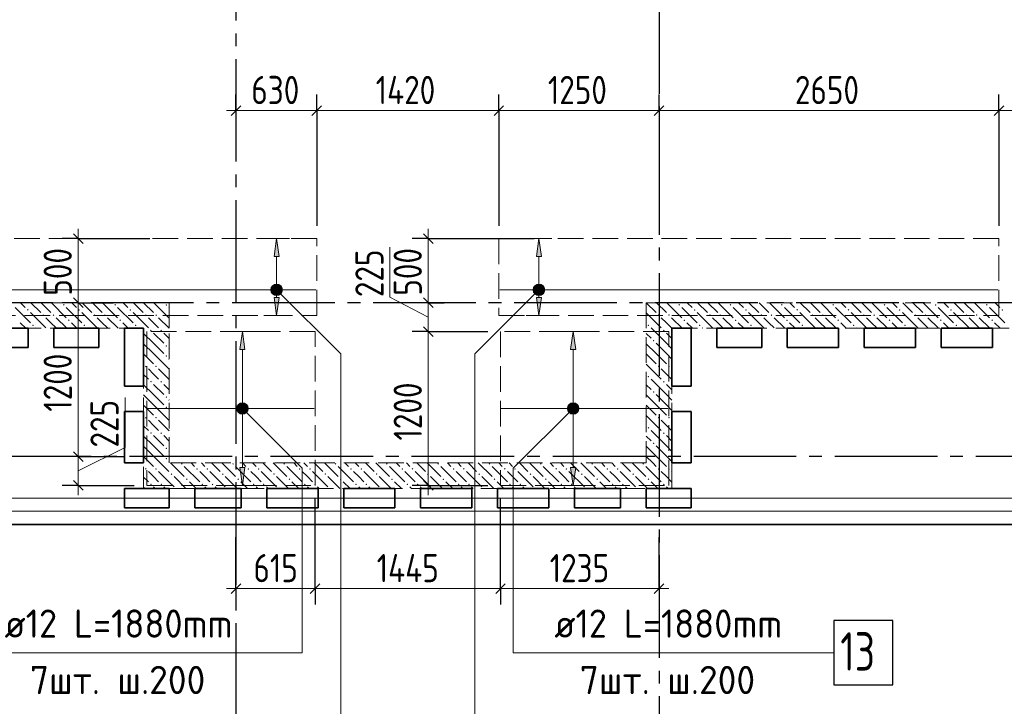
# Model space of a CAD drawing. Header units: millimetres. Extents: x 0 to 64958, y 0 to 42000.
# Tile 15 of 33: x 19953 to 27632, y 18452 to 23807. Entities that reach past the tile are written whole.
import ezdxf

# ---------------------------------------------------------------- set-up
doc = ezdxf.new("R2010")
doc.units = ezdxf.units.MM
doc.linetypes.add('______2', pattern=[270, 200, -70])
doc.linetypes.add('______5', pattern=[1100, 800, -100, 100, -100])
for name, color, linetype, lineweight in [('Standard', 7, 'Continuous', 25), ('ДОП Верх по Х', 7, 'Continuous', 25), ('Оси', 40, '______5', 18), ('Позиционная метка номер позиции', 7, 'Continuous', 13), ('Примечания', 7, 'Continuous', 25)]:
    doc.layers.add(name, color=color, linetype=linetype, lineweight=lineweight)
doc.layers.add('ЖБ Перекрытие верхний уровень', color=7, linetype='Continuous', lineweight=25, true_color=0xe0e0ff)
doc.layers.add('ЖБ Стена верхний уровень', color=7, linetype='Continuous', lineweight=25, true_color=0x006e00)
doc.styles.add('GOST 2.304-81', font='txt')
doc.styles.add('ISOCPEUR', font='txt')

msp = doc.modelspace()

# ---------------------------------------------------------------- hatches: boundary and pattern name
at = {"layer": 'ДОП Верх по Х', "linetype": 'Continuous', "lineweight": 13, "transparency": 33554687}
for points in [[(21977, 21960), (21957, 22100), (21937, 21960)], [(24023, 21960), (24003, 22100), (23983, 21960)], [(21924.7, 21718.8), (21989.2, 21718.8), (21975.7, 21732.3)], [(21924.7, 21718.8), (21975.7, 21732.3), (21938.2, 21732.3)], [(21938.2, 21732.3), (21975.7, 21732.3), (21957, 21737.5)], [(23970.7, 21718.8), (24035.2, 21718.8), (24021.7, 21732.3)], [(23970.7, 21718.8), (24021.7, 21732.3), (23984.2, 21732.3)], [(23984.2, 21732.3), (24021.7, 21732.3), (24003, 21737.5)], [(21919.5, 21700), (21994.5, 21700), (21989.2, 21718.8)], [(21919.5, 21700), (21989.2, 21718.8), (21924.7, 21718.8)], [(21924.7, 21681.2), (21994.5, 21700), (21919.5, 21700)], [(21924.7, 21681.2), (21989.2, 21681.2), (21994.5, 21700)], [(21938.2, 21667.7), (21989.2, 21681.2), (21924.7, 21681.2)], [(21938.2, 21667.7), (21975.7, 21667.7), (21989.2, 21681.2)], [(21975.7, 21667.7), (21938.2, 21667.7), (21957, 21662.5)], [(23965.5, 21700), (24040.5, 21700), (24035.2, 21718.8)], [(23965.5, 21700), (24035.2, 21718.8), (23970.7, 21718.8)], [(23970.7, 21681.2), (24040.5, 21700), (23965.5, 21700)], [(23970.7, 21681.2), (24035.2, 21681.2), (24040.5, 21700)], [(23984.2, 21667.7), (24035.2, 21681.2), (23970.7, 21681.2)], [(23984.2, 21667.7), (24021.7, 21667.7), (24035.2, 21681.2)], [(24021.7, 21667.7), (23984.2, 21667.7), (24003, 21662.5)], [(21710.3, 21235), (21690.3, 21375), (21670.3, 21235)], [(24289.7, 21235), (24269.7, 21375), (24249.7, 21235)], [(21671.6, 20807.3), (21709.1, 20807.3), (21690.3, 20812.5)], [(24250.9, 20807.3), (24288.4, 20807.3), (24269.7, 20812.5)], [(21652.8, 20775), (21727.8, 20775), (21722.6, 20793.8)], [(21652.8, 20775), (21722.6, 20793.8), (21658.1, 20793.8)], [(21658.1, 20756.2), (21727.8, 20775), (21652.8, 20775)], [(21658.1, 20793.8), (21722.6, 20793.8), (21709.1, 20807.3)], [(21658.1, 20793.8), (21709.1, 20807.3), (21671.6, 20807.3)], [(21658.1, 20756.2), (21722.6, 20756.2), (21727.8, 20775)], [(21671.6, 20742.7), (21722.6, 20756.2), (21658.1, 20756.2)], [(21671.6, 20742.7), (21709.1, 20742.7), (21722.6, 20756.2)], [(21709.1, 20742.7), (21671.6, 20742.7), (21690.3, 20737.5)], [(24232.2, 20775), (24307.2, 20775), (24301.9, 20793.8)], [(24232.2, 20775), (24301.9, 20793.8), (24237.4, 20793.8)], [(24237.4, 20756.2), (24307.2, 20775), (24232.2, 20775)], [(24237.4, 20793.8), (24301.9, 20793.8), (24288.4, 20807.3)], [(24237.4, 20793.8), (24288.4, 20807.3), (24250.9, 20807.3)], [(24237.4, 20756.2), (24301.9, 20756.2), (24307.2, 20775)], [(24250.9, 20742.7), (24301.9, 20756.2), (24237.4, 20756.2)], [(24250.9, 20742.7), (24288.4, 20742.7), (24301.9, 20756.2)], [(24288.4, 20742.7), (24250.9, 20742.7), (24269.7, 20737.5)]]:
    msp.add_hatch(color=7, dxfattribs=at).paths.add_polyline_path(points)
for points in [[(21977, 21640), (21957, 21500), (21937, 21640)], [(24023, 21640), (24003, 21500), (23983, 21640)], [(21710.3, 20315), (21690.3, 20175), (21670.3, 20315)], [(24289.7, 20315), (24269.7, 20175), (24249.7, 20315)]]:
    msp.add_hatch(color=7, dxfattribs=at).paths.add_polyline_path(points, flags=16)
at = {"layer": 'ЖБ Стена верхний уровень', "linetype": 'Continuous', "lineweight": 18, "transparency": 33554687}
for points in [[(20290.5, 21583.1), (20297, 21589.6), (20303.4, 21583.1), (20297, 21576.6)], [(20690.5, 21583.1), (20697, 21589.6), (20703.4, 21583.1), (20697, 21576.6)], [(21090.5, 21583.1), (21097, 21589.6), (21103.4, 21583.1), (21097, 21576.6)], [(25090.5, 21583.1), (25097, 21589.6), (25103.4, 21583.1), (25097, 21576.6)], [(25490.5, 21583.1), (25497, 21589.6), (25503.4, 21583.1), (25497, 21576.6)], [(25890.5, 21583.1), (25897, 21589.6), (25903.4, 21583.1), (25897, 21576.6)], [(26290.5, 21583.1), (26296.9, 21589.6), (26303.4, 21583.1), (26296.9, 21576.6)], [(26690.5, 21583.1), (26696.9, 21589.6), (26703.4, 21583.1), (26696.9, 21576.6)], [(27090.5, 21583.1), (27096.9, 21589.6), (27103.4, 21583.1), (27096.9, 21576.6)], [(27490.5, 21583.1), (27496.9, 21589.6), (27503.4, 21583.1), (27496.9, 21576.6)], [(20010.5, 21543.1), (20016.9, 21549.6), (20023.4, 21543.1), (20016.9, 21536.6)], [(20130.5, 21503.1), (20137, 21509.6), (20143.5, 21503.1), (20137, 21496.6)], [(20210.5, 21503.1), (20216.9, 21509.6), (20223.4, 21503.1), (20216.9, 21496.6)], [(20410.5, 21543.1), (20416.9, 21549.6), (20423.4, 21543.1), (20416.9, 21536.6)], [(20530.5, 21503.1), (20537, 21509.6), (20543.5, 21503.1), (20537, 21496.6)], [(20610.5, 21503.1), (20616.9, 21509.6), (20623.4, 21503.1), (20616.9, 21496.6)], [(20810.5, 21543.1), (20816.9, 21549.6), (20823.4, 21543.1), (20816.9, 21536.6)], [(20930.5, 21503.1), (20937, 21509.6), (20943.5, 21503.1), (20937, 21496.6)], [(21010.5, 21503.1), (21016.9, 21509.6), (21023.4, 21503.1), (21016.9, 21496.6)], [(24930.5, 21503.1), (24937, 21509.6), (24943.5, 21503.1), (24937, 21496.6)], [(25010.4, 21503.1), (25016.9, 21509.6), (25023.4, 21503.1), (25016.9, 21496.6)], [(25210.4, 21543.1), (25216.9, 21549.6), (25223.4, 21543.1), (25216.9, 21536.6)], [(25330.5, 21503.1), (25337, 21509.6), (25343.5, 21503.1), (25337, 21496.6)], [(25410.4, 21503.1), (25416.9, 21509.6), (25423.4, 21503.1), (25416.9, 21496.6)], [(25610.4, 21543.1), (25616.9, 21549.6), (25623.4, 21543.1), (25616.9, 21536.6)], [(25730.5, 21503.1), (25737, 21509.6), (25743.5, 21503.1), (25737, 21496.6)], [(25810.4, 21503.1), (25816.9, 21509.6), (25823.4, 21503.1), (25816.9, 21496.6)], [(26010.4, 21543.1), (26016.9, 21549.6), (26023.4, 21543.1), (26016.9, 21536.6)], [(26130.5, 21503.1), (26137, 21509.6), (26143.5, 21503.1), (26137, 21496.6)], [(26210.4, 21503.1), (26216.9, 21509.6), (26223.4, 21503.1), (26216.9, 21496.6)], [(26410.4, 21543.1), (26416.9, 21549.6), (26423.4, 21543.1), (26416.9, 21536.6)], [(26530.5, 21503.1), (26537, 21509.6), (26543.5, 21503.1), (26537, 21496.6)], [(26610.4, 21503.1), (26616.9, 21509.6), (26623.4, 21503.1), (26616.9, 21496.6)], [(26810.4, 21543.1), (26816.9, 21549.6), (26823.4, 21543.1), (26816.9, 21536.6)], [(26930.5, 21503.1), (26937, 21509.6), (26943.5, 21503.1), (26937, 21496.6)], [(27010.4, 21503.1), (27016.9, 21509.6), (27023.4, 21503.1), (27016.9, 21496.6)], [(27210.4, 21543.1), (27216.9, 21549.6), (27223.4, 21543.1), (27216.9, 21536.6)], [(27330.5, 21503.1), (27337, 21509.6), (27343.5, 21503.1), (27337, 21496.6)], [(27410.4, 21503.1), (27416.9, 21509.6), (27423.4, 21503.1), (27416.9, 21496.6)], [(27610.4, 21543.1), (27616.9, 21549.6), (27623.4, 21543.1), (27616.9, 21536.6)], [(20050.5, 21423.1), (20057, 21429.6), (20063.5, 21423.1), (20057, 21416.6)], [(20330.5, 21463.1), (20337, 21469.6), (20343.5, 21463.1), (20337, 21456.6)], [(20450.5, 21423.1), (20457, 21429.6), (20463.5, 21423.1), (20457, 21416.6)], [(20730.5, 21463.1), (20737, 21469.6), (20743.5, 21463.1), (20737, 21456.6)], [(20850.5, 21423.1), (20857, 21429.6), (20863.5, 21423.1), (20857, 21416.6)], [(24850.5, 21423.1), (24857, 21429.6), (24863.5, 21423.1), (24857, 21416.6)], [(25130.5, 21463.1), (25137, 21469.6), (25143.5, 21463.1), (25137, 21456.6)], [(25250.5, 21423.1), (25257, 21429.6), (25263.5, 21423.1), (25257, 21416.6)], [(25530.5, 21463.1), (25537, 21469.6), (25543.5, 21463.1), (25537, 21456.6)], [(25650.5, 21423.1), (25657, 21429.6), (25663.5, 21423.1), (25657, 21416.6)], [(25930.5, 21463.1), (25937, 21469.6), (25943.5, 21463.1), (25937, 21456.6)], [(26050.5, 21423.1), (26057, 21429.6), (26063.5, 21423.1), (26057, 21416.6)], [(26330.5, 21463.1), (26337, 21469.6), (26343.5, 21463.1), (26337, 21456.6)], [(26450.5, 21423.1), (26457, 21429.6), (26463.5, 21423.1), (26457, 21416.6)], [(26730.5, 21463.1), (26737, 21469.6), (26743.5, 21463.1), (26737, 21456.6)], [(26850.5, 21423.1), (26857, 21429.6), (26863.5, 21423.1), (26857, 21416.6)], [(27130.5, 21463.1), (27137, 21469.6), (27143.5, 21463.1), (27137, 21456.6)], [(27250.5, 21423.1), (27257, 21429.6), (27263.5, 21423.1), (27257, 21416.6)], [(27530.5, 21463.1), (27537, 21469.6), (27543.5, 21463.1), (27537, 21456.6)], [(20970.5, 21383.1), (20977, 21389.6), (20983.5, 21383.1), (20977, 21376.6)], [(21050.5, 21383.1), (21057, 21389.6), (21063.5, 21383.1), (21057, 21376.6)], [(24970.5, 21383.1), (24977, 21389.6), (24983.5, 21383.1), (24977, 21376.6)], [(24890.5, 21303.1), (24897, 21309.6), (24903.4, 21303.1), (24897, 21296.6)], [(21090.5, 21263.1), (21097, 21269.6), (21103.4, 21263.1), (21097, 21256.6)], [(21090.5, 21183.1), (21097, 21189.6), (21103.4, 21183.1), (21097, 21176.6)], [(20930.5, 21103.1), (20937, 21109.6), (20943.5, 21103.1), (20937, 21096.6)], [(21010.5, 21103.1), (21016.9, 21109.6), (21023.4, 21103.1), (21016.9, 21096.6)], [(24930.5, 21103.1), (24937, 21109.6), (24943.5, 21103.1), (24937, 21096.6)], [(25010.4, 21103.1), (25016.9, 21109.6), (25023.4, 21103.1), (25016.9, 21096.6)], [(20970.5, 20983.1), (20977, 20989.6), (20983.5, 20983.1), (20977, 20976.6)], [(21050.5, 20983.1), (21057, 20989.6), (21063.5, 20983.1), (21057, 20976.6)], [(24850.5, 21023.1), (24857, 21029.6), (24863.5, 21023.1), (24857, 21016.6)], [(24970.5, 20983.1), (24977, 20989.6), (24983.5, 20983.1), (24977, 20976.6)], [(24890.5, 20903.1), (24897, 20909.6), (24903.4, 20903.1), (24897, 20896.6)], [(21090.5, 20863.1), (21097, 20869.6), (21103.4, 20863.1), (21097, 20856.6)], [(21090.5, 20783.1), (21097, 20789.6), (21103.4, 20783.1), (21097, 20776.6)], [(20930.5, 20703.1), (20937, 20709.6), (20943.5, 20703.1), (20937, 20696.6)], [(21010.5, 20703.1), (21016.9, 20709.6), (21023.4, 20703.1), (21016.9, 20696.6)], [(24930.5, 20703.1), (24937, 20709.6), (24943.5, 20703.1), (24937, 20696.6)], [(25010.4, 20703.1), (25016.9, 20709.6), (25023.4, 20703.1), (25016.9, 20696.6)], [(20970.5, 20583.1), (20977, 20589.6), (20983.5, 20583.1), (20977, 20576.6)], [(21050.5, 20583.1), (21057, 20589.6), (21063.5, 20583.1), (21057, 20576.6)], [(24850.5, 20623.1), (24857, 20629.6), (24863.5, 20623.1), (24857, 20616.6)], [(24970.5, 20583.1), (24977, 20589.6), (24983.5, 20583.1), (24977, 20576.6)], [(24890.5, 20503.1), (24897, 20509.6), (24903.4, 20503.1), (24897, 20496.6)], [(21090.5, 20463.1), (21097, 20469.6), (21103.4, 20463.1), (21097, 20456.6)], [(21090.5, 20383.1), (21097, 20389.6), (21103.4, 20383.1), (21097, 20376.6)], [(21210.5, 20343.1), (21216.9, 20349.6), (21223.4, 20343.1), (21216.9, 20336.6)], [(21610.5, 20343.1), (21616.9, 20349.6), (21623.4, 20343.1), (21616.9, 20336.6)], [(22010.5, 20343.1), (22016.9, 20349.6), (22023.4, 20343.1), (22016.9, 20336.6)], [(22410.4, 20343.1), (22416.9, 20349.6), (22423.4, 20343.1), (22416.9, 20336.6)], [(22810.4, 20343.1), (22816.9, 20349.6), (22823.4, 20343.1), (22816.9, 20336.6)], [(23210.4, 20343.1), (23216.9, 20349.6), (23223.4, 20343.1), (23216.9, 20336.6)], [(23610.4, 20343.1), (23616.9, 20349.6), (23623.4, 20343.1), (23616.9, 20336.6)], [(24010.4, 20343.1), (24016.9, 20349.6), (24023.4, 20343.1), (24016.9, 20336.6)], [(24410.4, 20343.1), (24416.9, 20349.6), (24423.4, 20343.1), (24416.9, 20336.6)], [(24810.4, 20343.1), (24816.9, 20349.6), (24823.4, 20343.1), (24816.9, 20336.6)], [(20930.5, 20303.1), (20937, 20309.6), (20943.5, 20303.1), (20937, 20296.6)], [(21010.5, 20303.1), (21016.9, 20309.6), (21023.4, 20303.1), (21016.9, 20296.6)], [(21330.5, 20303.1), (21337, 20309.6), (21343.5, 20303.1), (21337, 20296.6)], [(21410.5, 20303.1), (21416.9, 20309.6), (21423.4, 20303.1), (21416.9, 20296.6)], [(21730.5, 20303.1), (21737, 20309.6), (21743.5, 20303.1), (21737, 20296.6)], [(21810.5, 20303.1), (21816.9, 20309.6), (21823.4, 20303.1), (21816.9, 20296.6)], [(22130.5, 20303.1), (22137, 20309.6), (22143.5, 20303.1), (22137, 20296.6)], [(22210.5, 20303.1), (22216.9, 20309.6), (22223.4, 20303.1), (22216.9, 20296.6)], [(22530.5, 20303.1), (22537, 20309.6), (22543.5, 20303.1), (22537, 20296.6)], [(22610.4, 20303.1), (22616.9, 20309.6), (22623.4, 20303.1), (22616.9, 20296.6)], [(22930.5, 20303.1), (22937, 20309.6), (22943.5, 20303.1), (22937, 20296.6)], [(23010.4, 20303.1), (23016.9, 20309.6), (23023.4, 20303.1), (23016.9, 20296.6)], [(23330.5, 20303.1), (23337, 20309.6), (23343.5, 20303.1), (23337, 20296.6)], [(23410.4, 20303.1), (23416.9, 20309.6), (23423.4, 20303.1), (23416.9, 20296.6)], [(23730.5, 20303.1), (23737, 20309.6), (23743.5, 20303.1), (23737, 20296.6)], [(23810.4, 20303.1), (23816.9, 20309.6), (23823.4, 20303.1), (23816.9, 20296.6)], [(24130.5, 20303.1), (24137, 20309.6), (24143.5, 20303.1), (24137, 20296.6)], [(24210.4, 20303.1), (24216.9, 20309.6), (24223.4, 20303.1), (24216.9, 20296.6)], [(24530.5, 20303.1), (24537, 20309.6), (24543.5, 20303.1), (24537, 20296.6)], [(24610.4, 20303.1), (24616.9, 20309.6), (24623.4, 20303.1), (24616.9, 20296.6)], [(24930.5, 20303.1), (24937, 20309.6), (24943.5, 20303.1), (24937, 20296.6)], [(25010.4, 20303.1), (25016.9, 20309.6), (25023.4, 20303.1), (25016.9, 20296.6)], [(21130.5, 20263.1), (21137, 20269.6), (21143.5, 20263.1), (21137, 20256.6)], [(21250.5, 20223.1), (21257, 20229.6), (21263.5, 20223.1), (21257, 20216.6)], [(21530.5, 20263.1), (21537, 20269.6), (21543.5, 20263.1), (21537, 20256.6)], [(21650.5, 20223.1), (21657, 20229.6), (21663.5, 20223.1), (21657, 20216.6)], [(21930.5, 20263.1), (21937, 20269.6), (21943.5, 20263.1), (21937, 20256.6)], [(22050.5, 20223.1), (22057, 20229.6), (22063.5, 20223.1), (22057, 20216.6)], [(22330.5, 20263.1), (22337, 20269.6), (22343.5, 20263.1), (22337, 20256.6)], [(22450.5, 20223.1), (22457, 20229.6), (22463.5, 20223.1), (22457, 20216.6)], [(22730.5, 20263.1), (22737, 20269.6), (22743.5, 20263.1), (22737, 20256.6)], [(22850.5, 20223.1), (22857, 20229.6), (22863.5, 20223.1), (22857, 20216.6)], [(23130.5, 20263.1), (23137, 20269.6), (23143.5, 20263.1), (23137, 20256.6)], [(23250.5, 20223.1), (23257, 20229.6), (23263.5, 20223.1), (23257, 20216.6)], [(23530.5, 20263.1), (23537, 20269.6), (23543.5, 20263.1), (23537, 20256.6)], [(23650.5, 20223.1), (23657, 20229.6), (23663.5, 20223.1), (23657, 20216.6)], [(23930.5, 20263.1), (23937, 20269.6), (23943.5, 20263.1), (23937, 20256.6)], [(24050.5, 20223.1), (24057, 20229.6), (24063.5, 20223.1), (24057, 20216.6)], [(24330.5, 20263.1), (24337, 20269.6), (24343.5, 20263.1), (24337, 20256.6)], [(24450.5, 20223.1), (24457, 20229.6), (24463.5, 20223.1), (24457, 20216.6)], [(24730.5, 20263.1), (24737, 20269.6), (24743.5, 20263.1), (24737, 20256.6)], [(24850.5, 20223.1), (24857, 20229.6), (24863.5, 20223.1), (24857, 20216.6)], [(20970.5, 20183.1), (20977, 20189.6), (20983.5, 20183.1), (20977, 20176.6)], [(21050.5, 20183.1), (21057, 20189.6), (21063.5, 20183.1), (21057, 20176.6)], [(21370.5, 20183.1), (21377, 20189.6), (21383.5, 20183.1), (21377, 20176.6)], [(21450.5, 20183.1), (21457, 20189.6), (21463.5, 20183.1), (21457, 20176.6)], [(21770.5, 20183.1), (21777, 20189.6), (21783.5, 20183.1), (21777, 20176.6)], [(21850.5, 20183.1), (21857, 20189.6), (21863.5, 20183.1), (21857, 20176.6)], [(22170.5, 20183.1), (22177, 20189.6), (22183.5, 20183.1), (22177, 20176.6)], [(22250.5, 20183.1), (22257, 20189.6), (22263.5, 20183.1), (22257, 20176.6)], [(22570.5, 20183.1), (22577, 20189.6), (22583.5, 20183.1), (22577, 20176.6)], [(22650.5, 20183.1), (22657, 20189.6), (22663.5, 20183.1), (22657, 20176.6)], [(22970.5, 20183.1), (22977, 20189.6), (22983.5, 20183.1), (22977, 20176.6)], [(23050.5, 20183.1), (23057, 20189.6), (23063.5, 20183.1), (23057, 20176.6)], [(23370.5, 20183.1), (23377, 20189.6), (23383.5, 20183.1), (23377, 20176.6)], [(23450.5, 20183.1), (23457, 20189.6), (23463.5, 20183.1), (23457, 20176.6)], [(23770.5, 20183.1), (23777, 20189.6), (23783.5, 20183.1), (23777, 20176.6)], [(23850.5, 20183.1), (23857, 20189.6), (23863.5, 20183.1), (23857, 20176.6)], [(24170.5, 20183.1), (24177, 20189.6), (24183.5, 20183.1), (24177, 20176.6)], [(24250.5, 20183.1), (24257, 20189.6), (24263.5, 20183.1), (24257, 20176.6)], [(24570.5, 20183.1), (24577, 20189.6), (24583.5, 20183.1), (24577, 20176.6)], [(24650.5, 20183.1), (24657, 20189.6), (24663.5, 20183.1), (24657, 20176.6)], [(24970.5, 20183.1), (24977, 20189.6), (24983.5, 20183.1), (24977, 20176.6)]]:
    msp.add_hatch(color=7, dxfattribs=at).paths.add_polyline_path(points, flags=16)
at = {"layer": 'Позиционная метка номер позиции', "linetype": 'Continuous', "lineweight": 13, "transparency": 33554687}
for points in [[(21913.7, 21711.5), (21945.5, 21743.3), (21925.2, 21731.8)], [(21945.5, 21743.3), (21913.7, 21711.5), (21913.7, 21688.5)], [(21945.5, 21743.3), (21913.7, 21688.5), (21968.5, 21743.3)], [(21968.5, 21743.3), (21913.7, 21688.5), (21925.2, 21668.2)], [(21968.5, 21743.3), (21925.2, 21668.2), (21988.8, 21731.8)], [(21988.8, 21731.8), (21925.2, 21668.2), (21945.5, 21656.7)], [(21988.8, 21731.8), (21945.5, 21656.7), (22000.3, 21711.5)], [(24034.8, 21668.2), (23971.2, 21731.8), (23959.7, 21711.5)], [(24046.3, 21688.5), (23991.5, 21743.3), (23971.2, 21731.8)], [(24046.3, 21688.5), (23971.2, 21731.8), (24034.8, 21668.2)], [(24046.3, 21711.5), (24014.5, 21743.3), (23991.5, 21743.3)], [(24046.3, 21711.5), (23991.5, 21743.3), (24046.3, 21688.5)], [(24014.5, 21743.3), (24046.3, 21711.5), (24034.8, 21731.8)], [(22000.3, 21711.5), (21945.5, 21656.7), (21968.5, 21656.7)], [(22000.3, 21711.5), (21968.5, 21656.7), (22000.3, 21688.5)], [(22000.3, 21688.5), (21968.5, 21656.7), (21988.8, 21668.2)], [(24034.8, 21668.2), (23959.7, 21711.5), (24014.5, 21656.7)], [(24014.5, 21656.7), (23959.7, 21711.5), (23959.7, 21688.5)], [(24014.5, 21656.7), (23959.7, 21688.5), (23991.5, 21656.7)], [(23991.5, 21656.7), (23959.7, 21688.5), (23971.2, 21668.2)], [(21647, 20786.5), (21678.8, 20818.3), (21658.5, 20806.8)], [(21678.8, 20818.3), (21647, 20786.5), (21647, 20763.5)], [(21678.8, 20818.3), (21647, 20763.5), (21701.8, 20818.3)], [(21701.8, 20818.3), (21647, 20763.5), (21658.5, 20743.2)], [(21701.8, 20818.3), (21658.5, 20743.2), (21722.1, 20806.8)], [(24313, 20763.5), (24258.2, 20818.3), (24237.9, 20806.8)], [(24313, 20786.5), (24281.1, 20818.3), (24258.2, 20818.3)], [(24313, 20786.5), (24258.2, 20818.3), (24313, 20763.5)], [(24281.1, 20818.3), (24313, 20786.5), (24301.5, 20806.8)], [(21722.1, 20806.8), (21658.5, 20743.2), (21678.8, 20731.7)], [(21722.1, 20806.8), (21678.8, 20731.7), (21733.6, 20786.5)], [(21733.6, 20786.5), (21678.8, 20731.7), (21701.8, 20731.7)], [(21733.6, 20786.5), (21701.8, 20731.7), (21733.6, 20763.5)], [(21733.6, 20763.5), (21701.8, 20731.7), (21722.1, 20743.2)], [(24301.5, 20743.2), (24237.9, 20806.8), (24226.4, 20786.5)], [(24301.5, 20743.2), (24226.4, 20786.5), (24281.1, 20731.7)], [(24281.1, 20731.7), (24226.4, 20786.5), (24226.4, 20763.5)], [(24281.1, 20731.7), (24226.4, 20763.5), (24258.2, 20731.7)], [(24258.2, 20731.7), (24226.4, 20763.5), (24237.9, 20743.2)], [(24313, 20763.5), (24237.9, 20806.8), (24301.5, 20743.2)]]:
    msp.add_hatch(color=7, dxfattribs=at).paths.add_polyline_path(points)

# ---------------------------------------------------------------- linework, layer by layer
at = {"layer": 'Standard', "color": 251, "linetype": 'Continuous', "lineweight": -3, "true_color": 0x656565, "transparency": 33554687}
for p, q in [((24940, 24015.7), (24940, 23555.8)), ((21640, 23098.5), (21640, 23223.5)), ((22270, 23098.5), (22270, 23223.5)), ((23690, 23098.5), (23690, 23223.5)), ((24940, 23098.5), (24940, 23223.5)), ((27590, 23098.5), (27590, 23223.5)), ((21640, 23098.5), (21640, 22973.5)), ((21640, 23098.5), (21640, 23098.5)), ((22270, 23098.5), (22270, 22973.5)), ((22270, 23098.5), (22270, 22200)), ((23690, 23098.5), (23690, 22973.5)), ((23690, 23098.5), (23690, 22200)), ((24940, 23098.5), (24940, 22973.5)), ((24940, 23098.5), (24940, 22200)), ((27590, 23098.5), (27590, 22973.5)), ((27590, 23098.5), (27590, 22200)), ((20410, 22100), (20285, 22100)), ((20410, 22100), (20535, 22100)), ((20410, 22100), (20967.9, 22100)), ((23139.8, 22100), (23014.8, 22100)), ((23139.8, 22100), (23264.8, 22100)), ((23139.8, 22100), (23965, 22100)), ((20410, 21600), (20285, 21600)), ((20410, 21600), (20535, 21600)), ((20410, 21600), (20682, 21600)), ((23139.8, 21600), (23014.8, 21600)), ((23139.8, 21600), (23264.8, 21600)), ((23139.8, 21600), (23139.8, 21600)), ((23139.8, 21375), (23014.8, 21375)), ((23139.8, 21375), (23264.8, 21375)), ((23139.8, 21375), (23603, 21375)), ((20410, 20400), (20285, 20400)), ((20410, 20400), (20535, 20400)), ((20410, 20400), (20766.1, 20400)), ((20410, 20175), (20285, 20175)), ((20410, 20175), (20535, 20175)), ((20410, 20175), (20845, 20175)), ((23139.8, 20175), (23014.8, 20175)), ((23139.8, 20175), (23264.8, 20175)), ((23139.8, 20175), (23603, 20175)), ((21640, 19370), (21640, 19770)), ((24940, 19370), (24940, 19770)), ((21640, 19370), (21640, 19495)), ((22257, 19370), (22257, 19495)), ((23703, 19370), (23703, 19495)), ((24940, 19370), (24940, 19495)), ((21640, 19370), (21640, 19245)), ((22257, 19370), (22257, 19245)), ((23703, 19370), (23703, 19245)), ((24940, 19370), (24940, 19245))]:
    msp.add_line(p, q, dxfattribs=at)
at = {"layer": 'Standard', "color": 7, "linetype": 'Continuous', "lineweight": 25, "transparency": 33554687}
for p, q in [((21677.5, 23136), (21602.5, 23061)), ((22307.5, 23136), (22232.5, 23061)), ((23727.5, 23136), (23652.5, 23061)), ((24977.5, 23136), (24902.5, 23061)), ((27627.5, 23136), (27552.5, 23061)), ((20447.5, 22062.5), (20372.5, 22137.5)), ((23177.3, 22062.5), (23102.3, 22137.5)), ((20447.5, 21562.5), (20372.5, 21637.5)), ((23177.3, 21562.5), (23102.3, 21637.5)), ((23177.3, 21337.5), (23102.3, 21412.5)), ((20447.5, 20362.5), (20372.5, 20437.5)), ((20447.5, 20137.5), (20372.5, 20212.5)), ((23177.3, 20137.5), (23102.3, 20212.5)), ((21677.5, 19407.5), (21602.5, 19332.5)), ((22294.5, 19407.5), (22219.5, 19332.5)), ((23740.5, 19407.5), (23665.5, 19332.5)), ((24977.5, 19407.5), (24902.5, 19332.5))]:
    msp.add_line(p, q, dxfattribs=at)
at = {"layer": 'Standard', "color": 7, "linetype": 'Continuous', "lineweight": 13, "transparency": 33554687}
for p, q in [((21640, 23098.5), (21565, 23098.5)), ((22270, 23098.5), (21640, 23098.5)), ((23690, 23098.5), (22270, 23098.5)), ((24940, 23098.5), (23690, 23098.5)), ((27590, 23098.5), (24940, 23098.5)), ((28240, 23098.5), (27590, 23098.5)), ((20410, 22100), (20410, 22175)), ((23139.8, 22100), (23139.8, 22175)), ((20410, 21600), (20410, 22100)), ((23139.8, 21600), (23139.8, 22100)), ((22841, 21643.1), (22841, 22034)), ((23139.8, 21487.5), (22841, 21643.1)), ((23139.8, 21375), (23139.8, 21600)), ((20774.9, 20470.2), (20774.9, 20861)), ((20410, 20287.5), (20774.9, 20470.2)), ((20410, 20175), (20410, 20400)), ((20410, 20175), (20410, 20100)), ((23139.8, 20175), (23139.8, 20100)), ((21640, 19370), (21565, 19370)), ((22257, 19370), (21640, 19370)), ((23703, 19370), (22257, 19370)), ((24940, 19370), (23703, 19370)), ((24940, 19370), (25015, 19370))]:
    msp.add_line(p, q, dxfattribs=at)
at = {"layer": 'Standard', "color": 254, "linetype": 'Continuous', "lineweight": 18, "true_color": 0xc4c4ff, "transparency": 33554687}
for points in [[(6931, 19975), (49549, 19975), (49549, 34600), (6931, 34600), (6931, 19975)], [(7031, 20075), (49449, 20075), (49449, 34500), (7031, 34500), (7031, 20075)]]:
    msp.add_lwpolyline(points, dxfattribs=at)
at = {"layer": 'Standard', "color": 7, "linetype": 'Continuous', "lineweight": 13, "transparency": 33554687}
for points in [[(20410, 20400), (20410, 20609.9), (20410, 20609.9), (20410, 21417.9), (20410, 21417.9), (20410, 21600)], [(23139.8, 20175), (23139.8, 20438), (23139.8, 20438), (23139.8, 21375)]]:
    msp.add_lwpolyline(points, dxfattribs=at)
at = {"layer": 'Standard', "color": 251, "linetype": 'Continuous', "lineweight": -3, "true_color": 0x656565, "transparency": 33554687}
for points in [[(22257, 19370), (22257, 19387), (22257, 19387), (22257, 20075)], [(23703, 19370), (23703, 19387), (23703, 19387), (23703, 19387), (23703, 19387), (23703, 20075)]]:
    msp.add_lwpolyline(points, dxfattribs=at)
at = {"layer": 'ДОП Верх по Х', "color": 251, "linetype": 'Continuous', "lineweight": 13, "true_color": 0x494949, "transparency": 33554687}
for p, q in [((21957, 22100), (21857, 22100)), ((21957, 22100), (21937, 21960)), ((21977, 21960), (21957, 22100)), ((21957, 22100), (22057, 22100)), ((21957, 22100), (21957, 22100)), ((24003, 22100), (23903, 22100)), ((24003, 22100), (23983, 21960)), ((24023, 21960), (24003, 22100)), ((24003, 22100), (24103, 22100)), ((24003, 22100), (24003, 22100)), ((21937, 21960), (21977, 21960)), ((21957, 21730), (21957, 21960)), ((23983, 21960), (24023, 21960)), ((24003, 21730), (24003, 21960)), ((21919.5, 21700), (21919.5, 21700)), ((21957, 21640), (21957, 21670)), ((21994.5, 21700), (21994.5, 21700)), ((23965.5, 21700), (23965.5, 21700)), ((24003, 21640), (24003, 21670)), ((24040.5, 21700), (24040.5, 21700)), ((21957, 21500), (21937, 21640)), ((21937, 21640), (21977, 21640)), ((21977, 21640), (21957, 21500)), ((24003, 21500), (23983, 21640)), ((23983, 21640), (24023, 21640)), ((24023, 21640), (24003, 21500)), ((21957, 21500), (21857, 21500)), ((21957, 21500), (22057, 21500)), ((21957, 21500), (21957, 21500)), ((24003, 21500), (23903, 21500)), ((24003, 21500), (24103, 21500)), ((24003, 21500), (24003, 21500)), ((21690.3, 21375), (21590.3, 21375)), ((21690.3, 21375), (21670.3, 21235)), ((21710.3, 21235), (21690.3, 21375)), ((21690.3, 21375), (21790.3, 21375)), ((21690.3, 21375), (21690.3, 21375)), ((24269.7, 21375), (24169.7, 21375)), ((24269.7, 21375), (24249.7, 21235)), ((24289.7, 21235), (24269.7, 21375)), ((24269.7, 21375), (24369.7, 21375)), ((24269.7, 21375), (24269.7, 21375)), ((21670.3, 21235), (21710.3, 21235)), ((21690.3, 20805), (21690.3, 21235)), ((24249.7, 21235), (24289.7, 21235)), ((24269.7, 20805), (24269.7, 21235)), ((21652.8, 20775), (21652.8, 20775)), ((21690.3, 20315), (21690.3, 20745)), ((21727.8, 20775), (21727.8, 20775)), ((24232.2, 20775), (24232.2, 20775)), ((24269.7, 20315), (24269.7, 20745)), ((24307.2, 20775), (24307.2, 20775)), ((21690.3, 20175), (21670.3, 20315)), ((21670.3, 20315), (21710.3, 20315)), ((21710.3, 20315), (21690.3, 20175)), ((24269.7, 20175), (24249.7, 20315)), ((24249.7, 20315), (24289.7, 20315)), ((24289.7, 20315), (24269.7, 20175)), ((21690.3, 20175), (21590.3, 20175)), ((21690.3, 20175), (21790.3, 20175)), ((21690.3, 20175), (21690.3, 20175)), ((24269.7, 20175), (24169.7, 20175)), ((24269.7, 20175), (24369.7, 20175)), ((24269.7, 20175), (24269.7, 20175))]:
    msp.add_line(p, q, dxfattribs=at)
at = {"layer": 'ДОП Верх по Х', "color": 7, "linetype": 'Continuous', "lineweight": 18, "transparency": 33554687}
for p, q in [((18377, 21700), (22263, 21700)), ((27583, 21700), (23697, 21700)), ((22251, 20775), (20951, 20775)), ((23709, 20775), (25009, 20775))]:
    msp.add_line(p, q, dxfattribs=at)
at = {"layer": 'ДОП Верх по Х', "color": 7, "linetype": 'Continuous', "lineweight": 13, "transparency": 33554687}
for p, q in [((19815, 18870), (21857, 18870)), ((24103, 18870), (26145, 18870))]:
    msp.add_line(p, q, dxfattribs=at)
at = {"layer": 'ДОП Верх по Х', "color": 7, "linetype": 'Continuous', "lineweight": 25, "transparency": 33554687}
msp.add_lwpolyline([(26303, 18620), (26763, 18620), (26763, 19120), (26303, 19120), (26303, 18620)], dxfattribs=at)
at = {"layer": 'ДОП Верх по Х', "color": 251, "linetype": 'Continuous', "lineweight": 13, "true_color": 0x494949, "transparency": 33554687}
for centre in [(21957, 21700), (24003, 21700), (21690.3, 20775), (24269.7, 20775)]:
    msp.add_circle(centre, 37.5, dxfattribs=at)
at = {"layer": 'ЖБ Перекрытие верхний уровень', "color": 7, "linetype": 'Continuous', "lineweight": 35, "transparency": 33554687}
for p, q in [((19620, 21400), (20020, 21400)), ((20020, 21400), (20020, 21250)), ((20220, 21400), (20570, 21400)), ((20220, 21250), (20220, 21400)), ((20570, 21400), (20570, 21250)), ((20770, 20950), (20770, 21400)), ((20770, 21400), (20920, 21400)), ((20920, 21400), (20920, 20950)), ((25040, 21400), (25190, 21400)), ((25040, 20950), (25040, 21400)), ((25190, 21400), (25190, 20950)), ((25390, 21400), (25740, 21400)), ((25390, 21250), (25390, 21400)), ((25740, 21400), (25740, 21250)), ((25940, 21250), (25940, 21400)), ((25940, 21400), (26340, 21400)), ((26340, 21400), (26340, 21250)), ((26540, 21250), (26540, 21400)), ((26540, 21400), (26940, 21400)), ((26940, 21400), (26940, 21250)), ((27140, 21250), (27140, 21400)), ((27140, 21400), (27540, 21400)), ((27540, 21400), (27540, 21250)), ((20020, 21250), (19620, 21250)), ((20570, 21250), (20220, 21250)), ((25740, 21250), (25390, 21250)), ((26340, 21250), (25940, 21250)), ((26940, 21250), (26540, 21250)), ((27540, 21250), (27140, 21250)), ((20920, 20950), (20770, 20950)), ((25190, 20950), (25040, 20950)), ((20770, 20350), (20770, 20750)), ((20770, 20750), (20920, 20750)), ((20920, 20750), (20920, 20350)), ((25040, 20750), (25190, 20750)), ((25040, 20350), (25040, 20750)), ((25190, 20750), (25190, 20350)), ((20920, 20350), (20770, 20350)), ((25190, 20350), (25040, 20350)), ((20770, 20000), (20770, 20150)), ((20770, 20150), (21120, 20150)), ((21120, 20150), (21120, 20000)), ((21320, 20150), (21680, 20150)), ((21320, 20000), (21320, 20150)), ((21680, 20150), (21680, 20000)), ((21880, 20000), (21880, 20150)), ((21880, 20150), (22280, 20150)), ((22280, 20150), (22280, 20000)), ((22480, 20000), (22480, 20150)), ((22480, 20150), (22880, 20150)), ((22880, 20150), (22880, 20000)), ((23080, 20000), (23080, 20150)), ((23080, 20150), (23480, 20150)), ((23480, 20150), (23480, 20000)), ((23680, 20000), (23680, 20150)), ((23680, 20150), (24080, 20150)), ((24080, 20150), (24080, 20000)), ((24280, 20150), (24640, 20150)), ((24280, 20000), (24280, 20150)), ((24640, 20150), (24640, 20000)), ((24840, 20000), (24840, 20150)), ((24840, 20150), (25190, 20150)), ((25190, 20150), (25190, 20000)), ((21120, 20000), (20770, 20000)), ((21680, 20000), (21320, 20000)), ((22280, 20000), (21880, 20000)), ((22880, 20000), (22480, 20000)), ((23480, 20000), (23080, 20000)), ((24080, 20000), (23680, 20000)), ((24640, 20000), (24280, 20000)), ((25190, 20000), (24840, 20000)), ((7100, 19870), (28240, 19870))]:
    msp.add_line(p, q, dxfattribs=at)
at = {"layer": 'ЖБ Стена верхний уровень', "color": 251, "linetype": '______2', "lineweight": 13, "true_color": 0x656565, "transparency": 33554687}
for p, q in [((21120, 21600), (17820, 21600)), ((21120, 21400), (21120, 21600)), ((25040, 21600), (24840, 21600)), ((24840, 21600), (24840, 20350)), ((28140, 21600), (25040, 21600)), ((14520, 21400), (20920, 21400)), ((20920, 21400), (20920, 20150)), ((21120, 20350), (21120, 21400)), ((25040, 20350), (25040, 21400)), ((25040, 21400), (31440, 21400)), ((24840, 20350), (21120, 20350)), ((25040, 20150), (25040, 20350)), ((20920, 20150), (21120, 20150)), ((21120, 20150), (25040, 20150))]:
    msp.add_line(p, q, dxfattribs=at)
at = {"layer": 'ЖБ Стена верхний уровень', "color": 9, "linetype": 'Continuous', "lineweight": 18, "true_color": 0xc7c7c7, "transparency": 33554687}
for p, q in [((19997, 21563.1), (19960.1, 21600)), ((20040.1, 21600), (20116.9, 21523.1)), ((20120.1, 21600), (20197, 21523.1)), ((20200.1, 21600), (20316.9, 21483.1)), ((20397, 21563.1), (20360.1, 21600)), ((20440.1, 21600), (20516.9, 21523.1)), ((20520.1, 21600), (20597, 21523.1)), ((20600.1, 21600), (20716.9, 21483.1)), ((20797, 21563.1), (20760.1, 21600)), ((20840.1, 21600), (20916.9, 21523.1)), ((20920.1, 21600), (20997, 21523.1)), ((21000.1, 21600), (21116.9, 21483.1)), ((24840.1, 21600), (24916.9, 21523.1)), ((24920.1, 21600), (24997, 21523.1)), ((25000.1, 21600), (25040, 21560.1)), ((25197, 21563.1), (25160.1, 21600)), ((25240.1, 21600), (25316.9, 21523.1)), ((25320.1, 21600), (25397, 21523.1)), ((25400.1, 21600), (25516.9, 21483.1)), ((25597, 21563.1), (25560.1, 21600)), ((25640.1, 21600), (25716.9, 21523.1)), ((25720.1, 21600), (25797, 21523.1)), ((25800.1, 21600), (25916.9, 21483.1)), ((25996.9, 21563.1), (25960.1, 21600)), ((26040.1, 21600), (26116.9, 21523.1)), ((26120.1, 21600), (26196.9, 21523.1)), ((26200.1, 21600), (26316.9, 21483.1)), ((26396.9, 21563.1), (26360.1, 21600)), ((26440.1, 21600), (26516.9, 21523.1)), ((26520.1, 21600), (26596.9, 21523.1)), ((26600.1, 21600), (26716.9, 21483.1)), ((26796.9, 21563.1), (26760.1, 21600)), ((26840.1, 21600), (26916.9, 21523.1)), ((26920.1, 21600), (26996.9, 21523.1)), ((27000.1, 21600), (27116.9, 21483.1)), ((27196.9, 21563.1), (27160.1, 21600)), ((27240.1, 21600), (27316.9, 21523.1)), ((27320.1, 21600), (27396.9, 21523.1)), ((27400.1, 21600), (27516.9, 21483.1)), ((27596.9, 21563.1), (27560.1, 21600)), ((19916.9, 21563.1), (20037, 21443.1)), ((20037, 21523.1), (20157, 21403.1)), ((20316.9, 21563.1), (20437, 21443.1)), ((20437, 21523.1), (20557, 21403.1)), ((20716.9, 21563.1), (20837, 21443.1)), ((20837, 21523.1), (20957, 21403.1)), ((21116.9, 21563.1), (21120, 21560.1)), ((24840, 21520.1), (24957, 21403.1)), ((25040, 21560.1), (25116.9, 21483.1)), ((25116.9, 21563.1), (25237, 21443.1)), ((25237, 21523.1), (25357, 21403.1)), ((25516.9, 21563.1), (25637, 21443.1)), ((25637, 21523.1), (25757, 21403.1)), ((25916.9, 21563.1), (26037, 21443.1)), ((26037, 21523.1), (26157, 21403.1)), ((26316.9, 21563.1), (26437, 21443.1)), ((26437, 21523.1), (26557, 21403.1)), ((26716.9, 21563.1), (26837, 21443.1)), ((26837, 21523.1), (26957, 21403.1)), ((27116.9, 21563.1), (27237, 21443.1)), ((27237, 21523.1), (27357, 21403.1)), ((27516.9, 21563.1), (27637, 21443.1)), ((19957, 21443.1), (20000.1, 21400)), ((20197, 21443.1), (20157, 21483.1)), ((20237, 21403.1), (20197, 21443.1)), ((20237, 21483.1), (20320.1, 21400)), ((20357, 21443.1), (20400.1, 21400)), ((20597, 21443.1), (20557, 21483.1)), ((20637, 21403.1), (20597, 21443.1)), ((20637, 21483.1), (20720.1, 21400)), ((20757, 21443.1), (20800.1, 21400)), ((20997, 21443.1), (20957, 21483.1)), ((21037, 21403.1), (20997, 21443.1)), ((21037, 21483.1), (21120, 21400.1)), ((24997, 21443.1), (24957, 21483.1)), ((25037, 21403.1), (24997, 21443.1)), ((25037, 21483.1), (25040, 21480.1)), ((25040, 21480.1), (25120.1, 21400)), ((25157, 21443.1), (25200.1, 21400)), ((25397, 21443.1), (25357, 21483.1)), ((25437, 21403.1), (25397, 21443.1)), ((25437, 21483.1), (25520.1, 21400)), ((25557, 21443.1), (25600.1, 21400)), ((25797, 21443.1), (25757, 21483.1)), ((25837, 21403.1), (25797, 21443.1)), ((25837, 21483.1), (25920.1, 21400)), ((25957, 21443.1), (26000.1, 21400)), ((26196.9, 21443.1), (26157, 21483.1)), ((26237, 21403.1), (26196.9, 21443.1)), ((26237, 21483.1), (26320.1, 21400)), ((26357, 21443.1), (26400.1, 21400)), ((26596.9, 21443.1), (26557, 21483.1)), ((26637, 21403.1), (26596.9, 21443.1)), ((26637, 21483.1), (26720.1, 21400)), ((26757, 21443.1), (26800.1, 21400)), ((26996.9, 21443.1), (26957, 21483.1)), ((27037, 21403.1), (26996.9, 21443.1)), ((27037, 21483.1), (27120.1, 21400)), ((27157, 21443.1), (27200.1, 21400)), ((27396.9, 21443.1), (27357, 21483.1)), ((27437, 21403.1), (27396.9, 21443.1)), ((27437, 21483.1), (27520.1, 21400)), ((27557, 21443.1), (27600.1, 21400)), ((20080.1, 21400), (20077, 21403.1)), ((20480.1, 21400), (20477, 21403.1)), ((20880.1, 21400), (20877, 21403.1)), ((20997, 21283.1), (20920, 21360.1)), ((20997, 21363.1), (21077, 21283.1)), ((21077, 21363.1), (21120, 21320.1)), ((24840, 21360.1), (24877, 21323.1)), ((24997, 21283.1), (24877, 21403.1)), ((24997, 21363.1), (25040, 21320.1)), ((25280.1, 21400), (25277, 21403.1)), ((25680.1, 21400), (25677, 21403.1)), ((26080.1, 21400), (26077, 21403.1)), ((26480.1, 21400), (26477, 21403.1)), ((26880.1, 21400), (26877, 21403.1)), ((27280.1, 21400), (27277, 21403.1)), ((20920, 21280.1), (20997, 21203.1)), ((20997, 21283.1), (21077, 21203.1)), ((24916.9, 21203.1), (24840, 21280.1)), ((24916.9, 21283.1), (24997, 21203.1)), ((24997, 21283.1), (25040, 21240.1)), ((20920, 21200.1), (20997, 21123.1)), ((20997, 21203.1), (21116.9, 21083.1)), ((21120, 21240.1), (21116.9, 21243.1)), ((24840, 21200.1), (24916.9, 21123.1)), ((24916.9, 21203.1), (24997, 21123.1)), ((24997, 21203.1), (25040, 21160.1)), ((21116.9, 21163.1), (21120, 21160.1)), ((24840, 21120.1), (24957, 21003.1)), ((20997, 21043.1), (20957, 21083.1)), ((21037, 21003.1), (20997, 21043.1)), ((21037, 21083.1), (21120, 21000.1)), ((24997, 21043.1), (24957, 21083.1)), ((25037, 21003.1), (24997, 21043.1)), ((25037, 21083.1), (25040, 21080.1)), ((20920, 21040.1), (20957, 21003.1)), ((24997, 20883.1), (24877, 21003.1)), ((20997, 20883.1), (20920, 20960.1)), ((20997, 20963.1), (21077, 20883.1)), ((21077, 20963.1), (21120, 20920.1)), ((24840, 20960.1), (24877, 20923.1)), ((24997, 20963.1), (25040, 20920.1)), ((20920, 20880.1), (20997, 20803.1)), ((20997, 20883.1), (21077, 20803.1)), ((21120, 20840.1), (21116.9, 20843.1)), ((24916.9, 20803.1), (24840, 20880.1)), ((24916.9, 20883.1), (24997, 20803.1)), ((24997, 20883.1), (25040, 20840.1)), ((20920, 20800.1), (20997, 20723.1)), ((20997, 20803.1), (21116.9, 20683.1)), ((21116.9, 20763.1), (21120, 20760.1)), ((24840, 20800.1), (24916.9, 20723.1)), ((24916.9, 20803.1), (24997, 20723.1)), ((24997, 20803.1), (25040, 20760.1)), ((20997, 20643.1), (20957, 20683.1)), ((21037, 20683.1), (21120, 20600.1)), ((24840, 20720.1), (24957, 20603.1)), ((24997, 20643.1), (24957, 20683.1)), ((25037, 20683.1), (25040, 20680.1)), ((20920, 20640.1), (20957, 20603.1)), ((21037, 20603.1), (20997, 20643.1)), ((24997, 20483.1), (24877, 20603.1)), ((25037, 20603.1), (24997, 20643.1)), ((20997, 20483.1), (20920, 20560.1)), ((20997, 20563.1), (21077, 20483.1)), ((21077, 20563.1), (21120, 20520.1)), ((24840, 20560.1), (24877, 20523.1)), ((24997, 20563.1), (25040, 20520.1)), ((20920, 20480.1), (20997, 20403.1)), ((20997, 20483.1), (21077, 20403.1)), ((21120, 20440.1), (21116.9, 20443.1)), ((24916.9, 20403.1), (24840, 20480.1)), ((24916.9, 20483.1), (24997, 20403.1)), ((24997, 20483.1), (25040, 20440.1)), ((20920, 20400.1), (20997, 20323.1)), ((20997, 20403.1), (21116.9, 20283.1)), ((21116.9, 20363.1), (21120, 20360.1)), ((21130.1, 20350), (21237, 20243.1)), ((21290.1, 20350), (21316.9, 20323.1)), ((21370.1, 20350), (21397, 20323.1)), ((21450.1, 20350), (21516.9, 20283.1)), ((21530.1, 20350), (21637, 20243.1)), ((21690.1, 20350), (21716.9, 20323.1)), ((21770.1, 20350), (21797, 20323.1)), ((21850.1, 20350), (21916.9, 20283.1)), ((21930.1, 20350), (22037, 20243.1)), ((22090.1, 20350), (22116.9, 20323.1)), ((22170.1, 20350), (22197, 20323.1)), ((22250.1, 20350), (22316.9, 20283.1)), ((22330.1, 20350), (22437, 20243.1)), ((22490.1, 20350), (22516.9, 20323.1)), ((22570.1, 20350), (22597, 20323.1)), ((22650.1, 20350), (22716.9, 20283.1)), ((22730.1, 20350), (22837, 20243.1)), ((22890.1, 20350), (22916.9, 20323.1)), ((22970.1, 20350), (22997, 20323.1)), ((23050.1, 20350), (23116.9, 20283.1)), ((23130.1, 20350), (23237, 20243.1)), ((23290.1, 20350), (23316.9, 20323.1)), ((23370.1, 20350), (23397, 20323.1)), ((23450.1, 20350), (23516.9, 20283.1)), ((23530.1, 20350), (23637, 20243.1)), ((23690.1, 20350), (23716.9, 20323.1)), ((23770.1, 20350), (23797, 20323.1)), ((23850.1, 20350), (23916.9, 20283.1)), ((23930.1, 20350), (24037, 20243.1)), ((24090.1, 20350), (24116.9, 20323.1)), ((24170.1, 20350), (24197, 20323.1)), ((24250.1, 20350), (24316.9, 20283.1)), ((24330.1, 20350), (24437, 20243.1)), ((24490.1, 20350), (24516.9, 20323.1)), ((24570.1, 20350), (24597, 20323.1)), ((24650.1, 20350), (24716.9, 20283.1)), ((24730.1, 20350), (24837, 20243.1)), ((24840, 20400.1), (24890.1, 20350)), ((24890.1, 20350), (24916.9, 20323.1)), ((24916.9, 20403.1), (24970.1, 20350)), ((24970.1, 20350), (24997, 20323.1)), ((24997, 20403.1), (25040, 20360.1)), ((20997, 20243.1), (20957, 20283.1)), ((21037, 20283.1), (21120, 20200.1)), ((21237, 20323.1), (21357, 20203.1)), ((21397, 20243.1), (21357, 20283.1)), ((21437, 20283.1), (21557, 20163.1)), ((21637, 20323.1), (21757, 20203.1)), ((21797, 20243.1), (21757, 20283.1)), ((21837, 20283.1), (21957, 20163.1)), ((22037, 20323.1), (22157, 20203.1)), ((22197, 20243.1), (22157, 20283.1)), ((22237, 20283.1), (22357, 20163.1)), ((22437, 20323.1), (22557, 20203.1)), ((22597, 20243.1), (22557, 20283.1)), ((22637, 20283.1), (22757, 20163.1)), ((22837, 20323.1), (22957, 20203.1)), ((22997, 20243.1), (22957, 20283.1)), ((23037, 20283.1), (23157, 20163.1)), ((23237, 20323.1), (23357, 20203.1)), ((23397, 20243.1), (23357, 20283.1)), ((23437, 20283.1), (23557, 20163.1)), ((23637, 20323.1), (23757, 20203.1)), ((23797, 20243.1), (23757, 20283.1)), ((23837, 20283.1), (23957, 20163.1)), ((24037, 20323.1), (24157, 20203.1)), ((24197, 20243.1), (24157, 20283.1)), ((24237, 20283.1), (24357, 20163.1)), ((24437, 20323.1), (24557, 20203.1)), ((24597, 20243.1), (24557, 20283.1)), ((24637, 20283.1), (24757, 20163.1)), ((24837, 20323.1), (24957, 20203.1)), ((24997, 20243.1), (24957, 20283.1)), ((25037, 20283.1), (25040, 20280.1)), ((20920, 20240.1), (20957, 20203.1)), ((21037, 20203.1), (20997, 20243.1)), ((21120, 20200.1), (21157, 20163.1)), ((21157, 20243.1), (21250.1, 20150)), ((21330.1, 20150), (21277, 20203.1)), ((21437, 20203.1), (21397, 20243.1)), ((21557, 20243.1), (21650.1, 20150)), ((21730.1, 20150), (21677, 20203.1)), ((21837, 20203.1), (21797, 20243.1)), ((21957, 20243.1), (22050.1, 20150)), ((22130.1, 20150), (22077, 20203.1)), ((22237, 20203.1), (22197, 20243.1)), ((22357, 20243.1), (22450.1, 20150)), ((22530.1, 20150), (22477, 20203.1)), ((22637, 20203.1), (22597, 20243.1)), ((22757, 20243.1), (22850.1, 20150)), ((22930.1, 20150), (22877, 20203.1)), ((23037, 20203.1), (22997, 20243.1)), ((23157, 20243.1), (23250.1, 20150)), ((23330.1, 20150), (23277, 20203.1)), ((23437, 20203.1), (23397, 20243.1)), ((23557, 20243.1), (23650.1, 20150)), ((23730.1, 20150), (23677, 20203.1)), ((23837, 20203.1), (23797, 20243.1)), ((23957, 20243.1), (24050.1, 20150)), ((24130.1, 20150), (24077, 20203.1)), ((24237, 20203.1), (24197, 20243.1)), ((24357, 20243.1), (24450.1, 20150)), ((24530.1, 20150), (24477, 20203.1)), ((24637, 20203.1), (24597, 20243.1)), ((24757, 20243.1), (24850.1, 20150)), ((24930.1, 20150), (24877, 20203.1)), ((25037, 20203.1), (24997, 20243.1)), ((20930.1, 20150), (20920, 20160.1)), ((20997, 20163.1), (21010.1, 20150)), ((21077, 20163.1), (21090.1, 20150)), ((21397, 20163.1), (21410.1, 20150)), ((21477, 20163.1), (21490.1, 20150)), ((21797, 20163.1), (21810.1, 20150)), ((21877, 20163.1), (21890.1, 20150)), ((22197, 20163.1), (22210.1, 20150)), ((22277, 20163.1), (22290.1, 20150)), ((22597, 20163.1), (22610.1, 20150)), ((22677, 20163.1), (22690.1, 20150)), ((22997, 20163.1), (23010.1, 20150)), ((23077, 20163.1), (23090.1, 20150)), ((23397, 20163.1), (23410.1, 20150)), ((23477, 20163.1), (23490.1, 20150)), ((23797, 20163.1), (23810.1, 20150)), ((23877, 20163.1), (23890.1, 20150)), ((24197, 20163.1), (24210.1, 20150)), ((24277, 20163.1), (24290.1, 20150)), ((24597, 20163.1), (24610.1, 20150)), ((24677, 20163.1), (24690.1, 20150)), ((24997, 20163.1), (25010.1, 20150))]:
    msp.add_line(p, q, dxfattribs=at)
at = {"layer": 'Оси', "color": 8, "linetype": '______5', "lineweight": -3, "transparency": 33554687}
for p, q in [((21640, 38900), (21640, 15270)), ((24940, 35030), (24940, 15270)), ((49910, 21600), (4600, 21600)), ((50210, 20400), (4600, 20400))]:
    msp.add_line(p, q, dxfattribs=at)
at = {"layer": 'Позиционная метка номер позиции', "color": 7, "linetype": 'Continuous', "lineweight": 13, "transparency": 33554687}
for p, q in [((21925.2, 21731.8), (21925.2, 21731.8)), ((21988.8, 21731.8), (21988.8, 21731.8)), ((23971.2, 21731.8), (23971.2, 21731.8)), ((24034.8, 21731.8), (24034.8, 21731.8)), ((21925.2, 21668.2), (21925.2, 21668.2)), ((21988.8, 21668.2), (21988.8, 21668.2)), ((23971.2, 21668.2), (23971.2, 21668.2)), ((24034.8, 21668.2), (24034.8, 21668.2)), ((21658.5, 20806.8), (21658.5, 20806.8)), ((21658.5, 20743.2), (21658.5, 20743.2)), ((21722.1, 20806.8), (21722.1, 20806.8)), ((21722.1, 20743.2), (21722.1, 20743.2)), ((24237.9, 20806.8), (24237.9, 20806.8)), ((24237.9, 20743.2), (24237.9, 20743.2)), ((24301.5, 20806.8), (24301.5, 20806.8)), ((24301.5, 20743.2), (24301.5, 20743.2))]:
    msp.add_line(p, q, dxfattribs=at)
for points in [[(21957, 21700), (22457, 21200), (22457, 17870), (19957, 17870)], [(24003, 21700), (23503, 21200), (23503, 17870), (26003, 17870)], [(21690.3, 20775), (22157, 20308.3), (22157, 18870), (19657, 18870)], [(24269.7, 20775), (23803, 20308.3), (23803, 18870), (26303, 18870)]]:
    msp.add_lwpolyline(points, dxfattribs=at)
for centre in [(21957, 21700), (24003, 21700), (21690.3, 20775), (24269.7, 20775)]:
    msp.add_circle(centre, 45, dxfattribs=at)
at = {"layer": 'Примечания', "color": 7, "linetype": '______2', "lineweight": 18, "transparency": 33554687}
for p, q in [((22270, 22100), (18370, 22100)), ((22270, 21500), (22270, 22100)), ((27590, 22100), (23690, 22100)), ((23690, 22100), (23690, 21500)), ((27590, 21500), (27590, 22100)), ((18370, 21500), (22270, 21500)), ((23690, 21500), (27590, 21500)), ((22257, 21375), (20945, 21375)), ((20945, 21375), (20945, 20175)), ((22257, 20175), (22257, 21375)), ((25015, 21375), (23703, 21375)), ((23703, 21375), (23703, 20175)), ((25015, 20175), (25015, 21375)), ((20945, 20175), (22257, 20175)), ((23703, 20175), (25015, 20175))]:
    msp.add_line(p, q, dxfattribs=at)

# ---------------------------------------------------------------- texts
at = {"layer": 'Standard', "color": 7, "linetype": 'Continuous', "lineweight": 25, "transparency": 33554687, "char_height": 220, "attachment_point": 7, "style": 'GOST 2.304-81'}
for s, insert, width in [('630', (21759.5, 23148.5), 516.39), ('1420', (22729.8, 23148.5), 625.735), ('1250', (24072.6, 23148.5), 610.159), ('2650', (25999.2, 23148.5), 657.046), ('615', (21776.5, 19420), 469.509), ('1445', (22737.7, 19420), 610.159), ('1235', (24087, 19420), 594.589)]:
    msp.add_mtext(s, dxfattribs=dict(at, insert=insert, width=width))
at = {"layer": 'Standard', "color": 7, "linetype": 'Continuous', "lineweight": 25, "transparency": 33554687, "char_height": 220, "attachment_point": 7, "rotation": 90, "style": 'GOST 2.304-81'}
for s, insert, width in [('500', (20360, 21654.5), 516.396), ('225', (22790.9, 21643.1), 516.396), ('500', (23089.8, 21654.5), 516.396), ('1200', (20360, 20749.8), 625.735), ('1200', (23089.8, 20524.8), 625.735), ('225', (20724.9, 20470.2), 516.396)]:
    msp.add_mtext(s, dxfattribs=dict(at, insert=insert, width=width))
at = {"layer": 'ДОП Верх по Х', "color": 7, "linetype": 'Continuous', "lineweight": 13, "transparency": 33554687, "attachment_point": 7, "style": 'ISOCPEUR'}
for s, insert, char_height, width in [('\\W0.94;ø12 L=1880mm ', (19835, 18987.3), 220, 2104.383), ('\\W0.94;ø12 L=1880mm ', (24123, 18987.3), 220, 2104.383), ('\\W0.75;13', (26353, 18730), 300, 472.289), ('\\W0.97;7шт. ш.200 ', (20033, 18547.3), 220, 1712.324), ('\\W0.97;7шт. ш.200 ', (24321, 18547.3), 220, 1712.324)]:
    msp.add_mtext(s, dxfattribs=dict(at, insert=insert, char_height=char_height, width=width))

doc.saveas('drawing.dxf')
